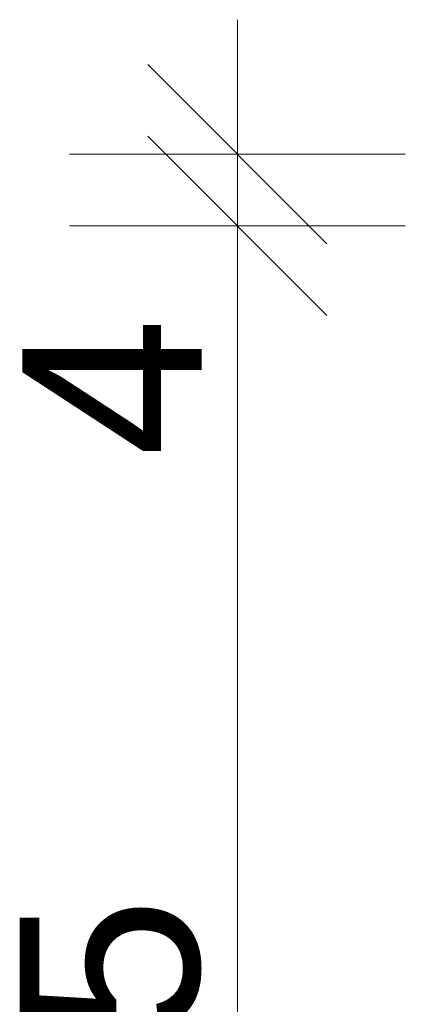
# Model space of a CAD drawing. Header units: millimetres. Extents: x -13131571 to -13125242, y -52286 to -49344.
# Tile 34 of 34: x -13125696 to -13125480, y -51692 to -51143. Entities that reach past the tile are written whole.
import ezdxf

# ---------------------------------------------------------------- set-up
doc = ezdxf.new("R2010")
doc.units = ezdxf.units.MM
doc.header["$MEASUREMENT"] = 0
doc.layers.add('FACADE latérale Meuble 8_6_BQN 2 COTATIONS PC', color=7, linetype='Continuous')
doc.styles.add('STYLE_GENERE_1', font='txt')

msp = doc.modelspace()

# ---------------------------------------------------------------- linework, layer by layer
at = {"layer": 'FACADE latérale Meuble 8_6_BQN 2 COTATIONS PC', "color": 7, "linetype": 'Continuous', "lineweight": 5}
for p, q in [((-13125574.22, -51217.69), (-13125574.22, -51142.69)), ((-13125624.22, -51167.69), (-13125524.22, -51267.69)), ((-13125524.22, -51307.69), (-13125624.22, -51207.69)), ((-13125480.47, -51217.69), (-13125667.97, -51217.69)), ((-13125574.22, -51257.69), (-13125574.22, -51217.69)), ((-13125480.47, -51257.69), (-13125667.97, -51257.69)), ((-13125574.22, -52086.49), (-13125574.22, -51257.69))]:
    msp.add_line(p, q, dxfattribs=at)

# ---------------------------------------------------------------- texts
at = {"layer": 'FACADE latérale Meuble 8_6_BQN 2 COTATIONS PC', "color": 7, "linetype": 'Continuous', "lineweight": 5, "char_height": 100, "attachment_point": 7, "rotation": 90, "style": 'STYLE_GENERE_1'}
for s, insert, width in [('\\A1;{\\pql;\\fArial Unicode MS|b0|i0|c0|p0;\\W1.000000;4}', (-13125594.22, -51386.55), 78.8603), ('\\A1;{\\pql;\\fArial Unicode MS|b0|i0|c0|p0;\\W1.000000;85}', (-13125594.22, -51787.41), 151.793)]:
    msp.add_mtext(s, dxfattribs=dict(at, insert=insert, width=width))

doc.saveas('drawing.dxf')
